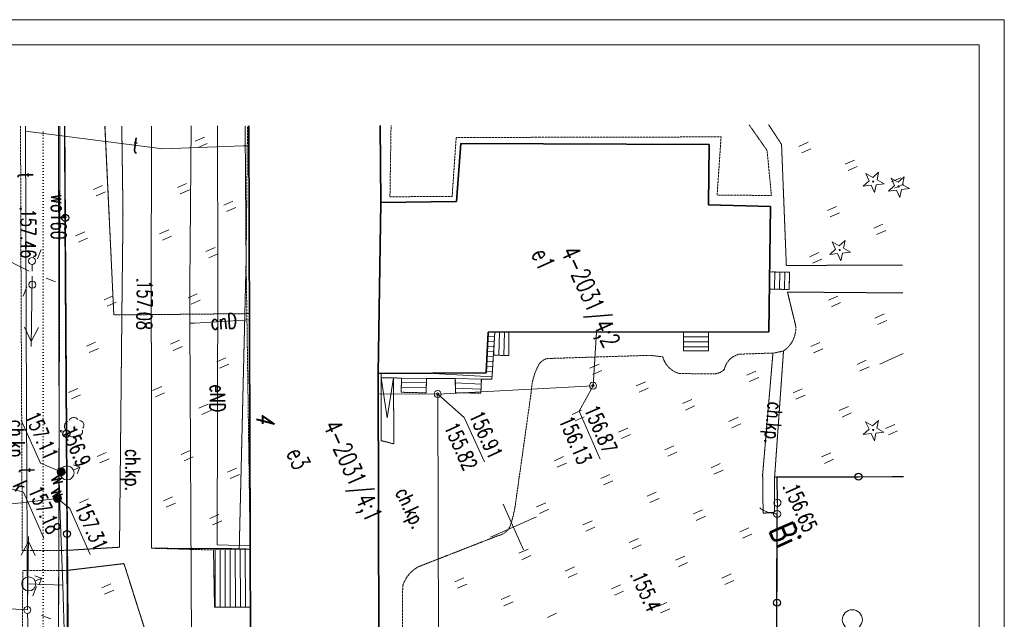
# Model space of a CAD drawing. Header units: metres. Extents: x 8472212 to 8494180, y 5728195 to 5779639.
# Tile 106 of 106: x 8480633 to 8490458, y 5771018 to 5777003. Entities that reach past the tile are written whole.
import ezdxf
from ezdxf.enums import TextEntityAlignment as Align

# ---------------------------------------------------------------- set-up
doc = ezdxf.new("R2010")
doc.units = ezdxf.units.M
doc.header["$MEASUREMENT"] = 0
for name, pattern in [('1', [0]), ('2_1', [0]), ('2_14', [0]), ('2_BUBS05', [2.1, 1.4, -0.7]), ('2_KTCR02', [3, 2, -1]), ('2_PTTU', [2.1, 1.4, -0.7]), ('3_1', [0]), ('3_EGBB01', [0]), ('3_EGBP15', [0]), ('3_EGBP15G', [0]), ('3_EGBS10', [0]), ('3_EGBS10G', [0]), ('4_1', [0]), ('4_SUPC_01', [0]), ('4_SUPC_P_01', [3, 2, -1]), ('4_SUPE_01', [0]), ('4_SUPK_01', [0]), ('4_SUPT_01', [0]), ('4_SUPW_01', [0]), ('4_SUSM03_02', [0]), ('ACAD_ISO07W100', [3, 0, -3]), ('GDE', [0]), ('GUZ', [1.4, 0.7, -0.7])]:
    doc.linetypes.add(name, pattern=pattern)
doc.layers.get('0').update_dxf_attribs({"color": 250, "linetype": 'CONTINUOUS'})
for name, color, linetype, lineweight in [('!opisy', 255, 'CONTINUOUS', 9), ('0A_MJ_tabelka', 252, 'CONTINUOUS', 5), ('0A_NIEwidoczne', 222, 'CONTINUOUS', 0), ('BUBS_L_4', 7, '2_BUBS05', 18), ('Dzialki', 7, 'GDE', 18), ('EADTD_T_0', 7, 'CONTINUOUS', 18), ('EGBB_E_T_1', 7, 'CONTINUOUS', 18), ('EGBB_L_1', 7, '3_EGBB01', 35), ('EGBB_T_0', 7, 'CONTINUOUS', 18), ('EGBE_L_3', 7, '3_EGBS10', 18), ('EGBE_L_7', 7, '3_EGBP15', 18), ('KRZYZE2000_L_0', 7, '1', 18), ('KRZYZE_L_0', 7, '1', 18), ('KTCR_E_T_1', 7, 'CONTINUOUS', 15), ('KTCR_L_1', 7, '2_KTCR02', 18), ('KTOK_L_3', 7, '2_1', 18), ('KTOK_L_4', 7, 'CONTINUOUS', 25), ('Numery_uzytkow', 7, 'CONTINUOUS', 25), ('PTTU_L_2', 7, '2_PTTU', 18), ('RTPW_T_0', 7, 'CONTINUOUS', 15), ('RTPW_T_1', 7, 'CONTINUOUS', 15), ('SUPC_E_T_1', 7, 'CONTINUOUS', 15), ('SUPC_L_1', 200, '4_SUPC_01', 18), ('SUPE_E_T_3', 1, 'CONTINUOUS', 15), ('SUPE_L_3', 1, '4_SUPE_01', 18), ('SUPK_L_0', 34, '4_SUPK_01', 18), ('SUPK_L_4', 34, '4_SUPK_01', 18), ('SUPP_L_1', 7, '4_SUPC_P_01', 18), ('SUPT_E_T_0', 30, 'CONTINUOUS', 15), ('SUPT_L_0', 30, '4_SUPT_01', 18), ('SUPW_E_T_0', 5, 'CONTINUOUS', 15), ('SUPW_L_0', 5, '4_SUPW_01', 18), ('SUSM_L_4', 7, 'CONTINUOUS', 18), ('SUTK_T_0', 7, 'CONTINUOUS', 18), ('SUTW_T_0', 5, 'CONTINUOUS', 18), ('SUUK_E_T_9', 34, 'CONTINUOUS', 15), ('SUUW_E_T_5', 7, 'CONTINUOUS', 15), ('Uzytki', 7, 'GUZ', 18)]:
    doc.layers.add(name, color=color, linetype=linetype, lineweight=lineweight)
doc.layers.add('000 PZT TRASA PRZYŁACZA ENERGETYCZBEGO', color=1, linetype='ACAD_ISO07W100', lineweight=20, true_color=0xff000d)
doc.styles.get("Standard").update_dxf_attribs({"font": 'Simplex.SHX', "width": 0.75})

# ---------------------------------------------------------------- blocks, each defined once
blk = doc.blocks.new('asdawqddasdasd')
at = {"color": 252, "linetype": 'Continuous', "true_color": 0x939592}
for p, q in [((8434861.3, 5736836.1), (8434835.6, 5736911.9)), ((8434835.6, 5736911.9), (8434900.9, 5736865.7)), ((8434900.9, 5736865.7), (8434965.1, 5736913.5)), ((8434965.1, 5736913.5), (8434941.3, 5736837.1)), ((8434797.1, 5736788.3), (8434861.3, 5736836.1)), ((8434877.1, 5736789.3), (8434797.1, 5736788.3)), ((8434902.8, 5736713.5), (8434877.1, 5736789.3)), ((8434926.6, 5736789.9), (8434902.8, 5736713.5)), ((8435006.6, 5736790.9), (8434926.6, 5736789.9)), ((8434941.3, 5736837.1), (8435006.6, 5736790.9)), ((8434714.4, 5736623.7), (8434688.7, 5736699.4)), ((8434688.7, 5736699.4), (8434754, 5736653.2)), ((8434754, 5736653.2), (8434818.2, 5736701.1)), ((8434818.2, 5736701.1), (8434794.4, 5736624.7)), ((8434650.3, 5736575.8), (8434714.4, 5736623.7)), ((8434730.3, 5736576.8), (8434650.3, 5736575.8)), ((8434755.9, 5736501), (8434730.3, 5736576.8)), ((8434779.7, 5736577.4), (8434755.9, 5736501)), ((8434859.7, 5736578.4), (8434779.7, 5736577.4)), ((8434794.4, 5736624.7), (8434859.7, 5736578.4)), ((8435201.5, 5736041), (8435175.9, 5736116.8)), ((8435175.9, 5736116.8), (8435241.2, 5736070.6)), ((8435241.2, 5736070.6), (8435305.3, 5736118.4)), ((8435305.3, 5736118.4), (8435281.5, 5736042)), ((8435137.4, 5735993.2), (8435201.5, 5736041)), ((8435217.4, 5735994.2), (8435137.4, 5735993.2)), ((8435243.1, 5735918.4), (8435217.4, 5735994.2)), ((8435266.9, 5735994.8), (8435243.1, 5735918.4)), ((8435346.9, 5735995.8), (8435266.9, 5735994.8)), ((8435281.5, 5736042), (8435346.9, 5735995.8)), ((8436978.4, 5735615.1), (8436952.8, 5735690.9)), ((8436952.8, 5735690.9), (8437018.1, 5735644.7)), ((8437018.1, 5735644.7), (8437082.2, 5735692.5)), ((8437082.2, 5735692.5), (8437058.4, 5735616.1)), ((8436914.3, 5735567.3), (8436978.4, 5735615.1)), ((8437058.4, 5735616.1), (8437123.8, 5735569.9)), ((8436994.3, 5735568.3), (8436914.3, 5735567.3)), ((8437020, 5735492.5), (8436994.3, 5735568.3)), ((8437043.7, 5735568.9), (8437020, 5735492.5)), ((8437123.8, 5735569.9), (8437043.7, 5735568.9)), ((8432066.5, 5728680.8), (8431995.8, 5728751.5)), ((8432278.7, 5728680.8), (8432349.4, 5728751.5)), ((8432278.7, 5728468.6), (8432349.4, 5728397.9)), ((8434138.1, 5728219.7), (8434088.6, 5728170.2)), ((8434138.1, 5728219.7), (8434187.6, 5728170.2)), ((8434138.1, 5728149.7), (8434138.1, 5728219.7)), ((8434994.9, 5727420.2), (8434945.4, 5727370.7)), ((8434994.9, 5727420.2), (8435044.4, 5727370.7)), ((8434994.9, 5727350.2), (8434994.9, 5727420.2)), ((8435121.1, 5727268.2), (8435050.4, 5727338.9)), ((8435333.3, 5727268.2), (8435404, 5727338.9))]:
    blk.add_line(p, q, dxfattribs=at)
for centre, radius in [((8434901.4, 5736823.6), 6), ((8434754.6, 5736611.2), 6), ((8435241.7, 5736028.5), 6), ((8437018.6, 5735602.6), 6), ((8438664.1, 5734642.5), 100), ((8437187.1, 5734553.7), 9), ((8435478, 5733228.7), 35), ((8435478, 5733228.7), 12.5), ((8437371.1, 5732804.7), 9), ((8434924.1, 5731778.6), 35), ((8434924.1, 5731778.6), 12.5), ((8432667.1, 5729502.7), 9), ((8431542.1, 5728729.7), 9), ((8433753.1, 5728330.7), 6), ((8433733.9, 5728196.8), 9), ((8434138.1, 5728079.7), 70), ((8434104.1, 5728029.7), 40), ((8434104.1, 5728029.7), 35), ((8434104.1, 5728029.7), 30), ((8434104.1, 5728029.7), 25), ((8434104.1, 5728029.7), 20), ((8434104.1, 5728029.7), 15), ((8434104.1, 5728029.7), 12.5), ((8434104.1, 5728029.7), 10), ((8434104.1, 5728029.7), 5), ((8434104.1, 5728029.7), 1.43), ((8434332.1, 5727889.7), 40), ((8434332.1, 5727889.7), 35), ((8434332.1, 5727889.7), 30), ((8434332.1, 5727889.7), 25), ((8434332.1, 5727889.7), 20), ((8434332.1, 5727889.7), 15), ((8434332.1, 5727889.7), 12.5), ((8434332.1, 5727889.7), 10), ((8434332.1, 5727889.7), 5), ((8434332.1, 5727889.7), 1.43), ((8434994.9, 5727280.2), 70), ((8435227.2, 5727162.1), 35)]:
    blk.add_circle(centre, radius, dxfattribs=at)
for centre, start, end in [((8433753.1, 5728380.7), 30.14012, 149.85988), ((8433705.6, 5728346.2), 102.14447, 221.86002), ((8433800.7, 5728346.2), 318.13998, 77.85553), ((8433723.7, 5728290.3), 174.14818, 293.85423), ((8433782.5, 5728290.3), 246.14577, 5.85182)]:
    blk.add_arc(centre, 50, start, end, dxfattribs=at)
at = {"layer": 'BUBS_L_4', "color": 252, "linetype": '2_BUBS05', "true_color": 0x939592, "transparency": 33554559}
for p, q in [((8437057.1, 5734536.7), (8437567.4, 5735690)), ((8437294.1, 5734434.7), (8437057.1, 5734536.7)), ((8437395.1, 5734386.7), (8437294.1, 5734434.7)), ((8439820.1, 5733300.7), (8437395.1, 5734386.7))]:
    blk.add_line(p, q, dxfattribs=at)
at = {"layer": 'Dzialki', "color": 252, "true_color": 0x939592, "transparency": 33554559}
blk.add_line((8430948.3, 5729423.2), (8442294.1, 5724334.5), dxfattribs=at)
at = {"layer": 'EGBB_L_1', "color": 252, "linetype": '3_EGBB01', "true_color": 0x939592, "transparency": 33554559}
for p, q in [((8434565.4, 5735574.3), (8434298, 5735014.3)), ((8435700.6, 5735050.8), (8434565.4, 5735574.3)), ((8433749.8, 5735268.5), (8432731.5, 5733006.8)), ((8434298, 5735014.3), (8433749.8, 5735268.5)), ((8434562.8, 5732489.2), (8435700.6, 5735050.8)), ((8432731.5, 5733006.8), (8433242.8, 5732731.3)), ((8433242.8, 5732731.3), (8432945, 5732039.1)), ((8434926.3, 5732308.8), (8434562.8, 5732489.2)), ((8432945, 5732039.1), (8432241.1, 5732343.3)), ((8434494.7, 5731321), (8434926.3, 5732308.8)), ((8434494.7, 5731321), (8432945, 5732039.1)), ((8437440.2, 5730016.9), (8434494.7, 5731321)), ((8431711.4, 5731146.8), (8437242.3, 5728704.8))]:
    blk.add_line(p, q, dxfattribs=at)
at = {"layer": 'EGBE_L_3', "color": 252, "linetype": '3_EGBS10G', "true_color": 0x939592, "transparency": 33554559}
for p, q in [((8435158, 5735303.3), (8435241.7, 5735480.8)), ((8435455.9, 5734499.9), (8435629.4, 5734423.3)), ((8434589.4, 5732551.4), (8435008.4, 5732333.8)), ((8434795.4, 5732444.4), (8434861.6, 5732585.4)), ((8434964.4, 5732238), (8435090.5, 5732175.5)), ((8434759.3, 5731453.6), (8434631.6, 5731513.3)), ((8435963, 5728879.5), (8436107.1, 5729206))]:
    blk.add_line(p, q, dxfattribs=at)
at = {"layer": 'EGBE_L_3', "color": 252, "linetype": '3_EGBS10', "true_color": 0x939592, "transparency": 33554559}
for p, q in [((8435241.7, 5735480.8), (8435397.1, 5735407.5)), ((8435397.1, 5735407.5), (8435313.4, 5735230)), ((8435313.4, 5735230), (8435158, 5735303.3)), ((8435354.8, 5734271.1), (8435455.9, 5734499.9)), ((8435629.4, 5734423.3), (8435528.3, 5734194.4)), ((8435528.3, 5734194.4), (8435354.8, 5734271.1)), ((8434647.7, 5732680.4), (8434589.4, 5732551.4)), ((8434861.6, 5732585.4), (8434647.7, 5732680.4)), ((8434562.8, 5732489.2), (8434589.4, 5732551.4)), ((8434589.4, 5732551.4), (8434795.4, 5732444.4)), ((8434926.3, 5732308.8), (8434562.8, 5732489.2)), ((8435008.4, 5732333.8), (8434964.4, 5732238)), ((8434505.8, 5731346.5), (8434926.3, 5732308.8)), ((8434964.4, 5732238), (8434852, 5732003.4)), ((8434852, 5732003.4), (8434964.4, 5732238)), ((8435090.5, 5732175.5), (8434984, 5731945.8)), ((8434852, 5732003.4), (8434737.8, 5731740)), ((8434984, 5731945.8), (8434852, 5732003.4)), ((8434737.8, 5731740), (8434631.6, 5731513.3)), ((8434631.6, 5731513.3), (8434737.8, 5731740)), ((8434737.8, 5731740), (8434865.8, 5731677.4)), ((8434865.8, 5731677.4), (8434759.3, 5731453.6)), ((8434631.6, 5731513.3), (8434596.7, 5731441.3)), ((8434596.7, 5731441.3), (8434546.3, 5731328.4)), ((8434546.3, 5731328.4), (8434505.8, 5731346.5)), ((8435577.1, 5729440), (8435435.8, 5729102.2)), ((8436107.1, 5729206), (8435577.1, 5729440)), ((8435435.8, 5729102.2), (8435963, 5728879.5))]:
    blk.add_line(p, q, dxfattribs=at)
at = {"layer": 'EGBE_L_3', "color": 252, "linetype": '3_1', "true_color": 0x939592, "transparency": 33554559}
for p, q in [((8435200.6, 5735393.7), (8435356, 5735320.4)), ((8435222, 5735439), (8435377.4, 5735365.6)), ((8435158, 5735303.3), (8435313.4, 5735230)), ((8435179.3, 5735348.5), (8435334.7, 5735275.2)), ((8435455.9, 5734499.9), (8435354.8, 5734271.1)), ((8435501.6, 5734479.7), (8435400.5, 5734250.9)), ((8435547.4, 5734459.5), (8435446.3, 5734230.7)), ((8435593.1, 5734439.3), (8435492, 5734210.5)), ((8434840.4, 5732540.1), (8434629.2, 5732639.4)), ((8434589.4, 5732551.4), (8434589.4, 5732551.4)), ((8434819.1, 5732494.9), (8434608.5, 5732593.8)), ((8434861.6, 5732585.4), (8434861.6, 5732585.4)), ((8434633.7, 5732528.3), (8434603, 5732469.2)), ((8434678.1, 5732505.3), (8434647.8, 5732447)), ((8434797.8, 5732449.6), (8434666.2, 5732511.5)), ((8434722.5, 5732482.3), (8434692.6, 5732424.7)), ((8434766.9, 5732459.2), (8434737.4, 5732402.5)), ((8434811.2, 5732436.2), (8434782.2, 5732380.3)), ((8434988.8, 5732344.1), (8434691.4, 5731771.3)), ((8434855.6, 5732413.2), (8434827, 5732358.1)), ((8434900, 5732390.1), (8434871.8, 5732335.8)), ((8434944.4, 5732367.1), (8434916.6, 5732313.6)), ((8434964.4, 5732238), (8434964.4, 5732238)), ((8435009.2, 5732215.8), (8434894.6, 5731984.8)), ((8435054, 5732193.6), (8434940.5, 5731964.8)), ((8434668.7, 5731495.9), (8434774.4, 5731722.1)), ((8434714, 5731474.8), (8434819.3, 5731700.1)), ((8434759.3, 5731453.6), (8434864.3, 5731678.2)), ((8436086.9, 5729160.2), (8435557.8, 5729393.9)), ((8436046.6, 5729068.7), (8435519.2, 5729301.6)), ((8436066.8, 5729114.5), (8435538.5, 5729347.7)), ((8436006.2, 5728977.3), (8435480.6, 5729209.3)), ((8436026.4, 5729023), (8435499.9, 5729255.4)), ((8436107.1, 5729206), (8436107.1, 5729206)), ((8435965.8, 5728885.8), (8435442, 5729117)), ((8435986, 5728931.5), (8435461.3, 5729163.2))]:
    blk.add_line(p, q, dxfattribs=at)
at = {"layer": 'EGBE_L_7', "color": 252, "linetype": '3_EGBP15', "true_color": 0x939592, "transparency": 33554559}
for p, q in [((8434546.3, 5731328.4), (8434596.7, 5731441.3)), ((8434596.7, 5731441.3), (8435201.2, 5731177.2)), ((8435201.2, 5731177.2), (8435118.1, 5731073.3))]:
    blk.add_line(p, q, dxfattribs=at)
at = {"layer": 'EGBE_L_7', "color": 252, "linetype": '3_1', "true_color": 0x939592, "transparency": 33554559}
for p, q in [((8434936.8, 5731221.9), (8434596.7, 5731441.3)), ((8434546.3, 5731328.4), (8434936.8, 5731221.9))]:
    blk.add_line(p, q, dxfattribs=at)
at = {"layer": 'EGBE_L_7', "color": 252, "linetype": '3_EGBP15G', "true_color": 0x939592, "transparency": 33554559}
blk.add_line((8435118.1, 5731073.3), (8434546.3, 5731328.4), dxfattribs=at)
at = {"layer": 'KRZYZE2000_L_0', "color": 252, "linetype": '1', "true_color": 0x939592, "transparency": 33554559}
blk.add_line((8436444.1, 5735929.7), (8436444.1, 5736185.9), dxfattribs=at)
at = {"layer": 'KRZYZE_L_0', "color": 252, "linetype": '1', "true_color": 0x939592, "transparency": 33554559}
for p, q in [((8436444.1, 5731679.7), (8436444.1, 5732179.7)), ((8436194.1, 5731929.7), (8436694.1, 5731929.7))]:
    blk.add_line(p, q, dxfattribs=at)
at = {"layer": 'KTCR_L_1', "color": 252, "linetype": '2_KTCR02', "true_color": 0x939592, "transparency": 33554559}
for p, q in [((8435166.2, 5735479.4), (8435636, 5736542.7)), ((8435890.2, 5736430.5), (8435413.2, 5735381.5)), ((8433811, 5735889.3), (8434043.1, 5735927)), ((8434043.1, 5735927), (8435166.2, 5735479.4)), ((8434038.5, 5735770.6), (8433731.8, 5735710.4)), ((8434468, 5735627.5), (8434038.5, 5735770.6)), ((8434243.1, 5735134.3), (8434468, 5735627.5)), ((8434298, 5735014.3), (8434565.4, 5735574.3)), ((8434565.4, 5735574.3), (8435158, 5735303.3)), ((8435158, 5735303.3), (8435241.7, 5735480.8)), ((8435241.7, 5735480.8), (8435397.1, 5735407.5)), ((8433729.2, 5735406.2), (8432997.2, 5733752)), ((8433729.2, 5735406.2), (8434243.1, 5735134.3)), ((8435397.1, 5735407.5), (8435313.4, 5735230)), ((8435413.2, 5735381.5), (8435753.1, 5735319.7)), ((8432731.5, 5733006.8), (8433749.8, 5735268.5)), ((8433749.8, 5735268.5), (8434298, 5735014.3)), ((8435313.4, 5735230), (8435700.6, 5735050.8)), ((8437051.1, 5734511.7), (8435934.1, 5735106.7)), ((8435700.6, 5735050.8), (8435455.9, 5734499.9)), ((8435910.1, 5735001.7), (8435786.1, 5734694.7)), ((8435910.1, 5735001.7), (8436978.1, 5734413.7)), ((8435455.9, 5734499.9), (8435629.4, 5734423.3)), ((8437368.1, 5734368.7), (8437051.1, 5734511.7)), ((8435629.4, 5734423.3), (8435528.3, 5734194.4)), ((8436978.1, 5734413.7), (8437331.1, 5734261.7)), ((8435861.1, 5734380.7), (8435720.1, 5734069.7)), ((8437331.1, 5734261.7), (8437368.1, 5734368.7)), ((8435354.8, 5734271.1), (8434647.7, 5732680.4)), ((8435528.3, 5734194.4), (8435354.8, 5734271.1)), ((8435497.1, 5733982.7), (8435429.1, 5733863.7)), ((8435429.1, 5733863.7), (8435060.1, 5732959.7)), ((8432659.2, 5732989.3), (8432997.2, 5733752)), ((8433179.7, 5732713.1), (8432659.2, 5732989.3)), ((8433242.8, 5732731.3), (8432731.5, 5733006.8)), ((8432945, 5732039.1), (8433242.8, 5732731.3)), ((8432931.5, 5732144.5), (8433179.7, 5732713.1)), ((8434647.7, 5732680.4), (8434861.6, 5732585.4)), ((8435285.1, 5732639.7), (8436195.1, 5732070.7)), ((8434861.6, 5732585.4), (8434795.4, 5732444.4)), ((8432285.8, 5732444.2), (8432931.5, 5732144.5)), ((8434795.4, 5732444.4), (8435008.4, 5732333.8)), ((8432241.1, 5732343.3), (8432945, 5732039.1)), ((8435008.4, 5732333.8), (8434964.4, 5732238)), ((8434964.4, 5732238), (8435090.5, 5732175.5)), ((8435090.5, 5732175.5), (8434984, 5731945.8)), ((8434852, 5732003.4), (8434737.8, 5731740)), ((8434984, 5731945.8), (8434852, 5732003.4)), ((8436460.1, 5731754.7), (8436420.2, 5730902.2)), ((8434737.8, 5731740), (8434865.8, 5731677.4)), ((8434865.8, 5731677.4), (8434759.3, 5731453.6)), ((8434631.6, 5731513.3), (8434596.7, 5731441.3)), ((8434759.3, 5731453.6), (8434631.6, 5731513.3)), ((8434596.7, 5731441.3), (8435201.2, 5731177.2)), ((8434505.8, 5731346.5), (8434494.7, 5731321)), ((8434494.7, 5731321), (8436434.3, 5730462.3)), ((8435118.1, 5731073.3), (8434505.8, 5731346.5)), ((8435201.2, 5731177.2), (8435118.1, 5731073.3)), ((8432932.2, 5730573), (8431696.3, 5731112.6)), ((8431705.9, 5731134.4), (8432932.2, 5730573)), ((8436531.1, 5730680.8), (8437470.7, 5730260.3)), ((8432932.2, 5730573), (8435528.5, 5729342.1)), ((8432932.2, 5730573), (8435577.1, 5729440)), ((8437440.2, 5730016.9), (8436434.3, 5730462.3)), ((8431318, 5730258.2), (8432609, 5729680.6)), ((8432008.5, 5729639.6), (8431198, 5729987.2)), ((8432008.5, 5729639.6), (8432730, 5729308.3)), ((8435168.6, 5728545), (8432609, 5729680.6)), ((8435577.1, 5729440), (8435528.5, 5729342.1)), ((8432730, 5729308.3), (8435029, 5728256.5)), ((8436107.1, 5729206), (8435963, 5728879.5)), ((8437242.3, 5728704.8), (8436107.1, 5729206)), ((8435435.8, 5729102.2), (8435168.6, 5728545)), ((8435963, 5728879.5), (8435435.8, 5729102.2)), ((8430789.3, 5729064.1), (8431541.6, 5728730.2)), ((8431541.6, 5728730.2), (8434665.1, 5727356.7)), ((8435029, 5728256.5), (8434846.4, 5727770.7)), ((8435196.3, 5728230.8), (8435030.2, 5727691.8)), ((8437283.7, 5727995.6), (8435196.3, 5728230.8)), ((8434846.4, 5727770.7), (8434746.1, 5727541.7)), ((8435030.2, 5727691.8), (8434846.4, 5727770.7)), ((8434930.1, 5727462.7), (8435030.2, 5727691.8)), ((8434746.1, 5727541.7), (8434665.1, 5727356.7)), ((8434930.1, 5727462.7), (8434850.1, 5727279.7)), ((8436130, 5726700.9), (8434850.1, 5727279.7))]:
    blk.add_line(p, q, dxfattribs=at)
at = {"layer": 'KTCR_L_1', "color": 252, "linetype": '2_14', "true_color": 0x939592, "transparency": 33554559}
blk.add_line((8435934.1, 5735106.7), (8435910.1, 5735001.7), dxfattribs=at)
at = {"layer": 'KTCR_L_1', "color": 252, "linetype": '2_KTCR02', "true_color": 0x939592, "transparency": 33554559}
for centre, radius, start, end in [((8435664.5, 5735061), 273.5, 9.62579, 71.08766), ((8435970.7, 5734649.1), 190.1, 166.11366, 234.81088), ((8435728.9, 5734437.2), 143.8, 336.86153, 23.13847), ((8435537.7, 5734208), 228.9, 259.79453, 322.83041), ((8435174.7, 5732894.5), 131.8, 150.3535, 212.99129), ((8435561.9, 5733199), 624, 217.08148, 243.66532), ((8435491.2, 5730873), 1389.2, 48.20412, 59.5572), ((8436297.4, 5731792.3), 167, 346.99262, 44.20905), ((8436747.7, 5730927.7), 328.5, 184.46072, 228.73712)]:
    blk.add_arc(centre, radius, start, end, dxfattribs=at)
at = {"layer": 'KTCR_L_1', "color": 252, "linetype": '2_14', "true_color": 0x939592, "transparency": 33554559}
blk.add_arc((8435499.9, 5735150.7), 436.5, 340.03723, 354.21277, dxfattribs=at)
at = {"layer": 'KTOK_L_3', "color": 252, "true_color": 0x939592, "transparency": 33554559}
for p, q in [((8437343.4, 5734411.3), (8437294.1, 5734434.7)), ((8437395.1, 5734386.7), (8437343.4, 5734411.3)), ((8437333.2, 5734301), (8437327.3, 5734294.9)), ((8437339.6, 5734307.9), (8437333.2, 5734301)), ((8437345.4, 5734315.1), (8437339.6, 5734307.9)), ((8437351.2, 5734322.3), (8437345.4, 5734315.1)), ((8437357.1, 5734329.5), (8437351.2, 5734322.3)), ((8437363.3, 5734337.6), (8437357.1, 5734329.5)), ((8437368.7, 5734345), (8437363.3, 5734337.6)), ((8437373.9, 5734353.6), (8437368.7, 5734345)), ((8437379.7, 5734361.9), (8437373.9, 5734353.6)), ((8437384.6, 5734369.6), (8437379.7, 5734361.9)), ((8437389.8, 5734378.2), (8437384.6, 5734369.6)), ((8437395.1, 5734386.7), (8437389.8, 5734378.2)), ((8437281.8, 5734260.1), (8437268.7, 5734254.2)), ((8437288.3, 5734263.7), (8437281.8, 5734260.1)), ((8437294.8, 5734268.3), (8437288.3, 5734263.7)), ((8437301.2, 5734273), (8437294.8, 5734268.3)), ((8437307.7, 5734277.7), (8437301.2, 5734273)), ((8437314.5, 5734283.3), (8437307.7, 5734277.7)), ((8437320.9, 5734289.1), (8437314.5, 5734283.3)), ((8437327.3, 5734294.9), (8437320.9, 5734289.1))]:
    blk.add_line(p, q, dxfattribs=at)
for centre in [(8437294.1, 5734434.7), (8437395.1, 5734386.7)]:
    blk.add_circle(centre, 35, dxfattribs=at)
at = {"layer": 'KTOK_L_4', "color": 252, "true_color": 0x939592, "transparency": 33554559}
for p, q in [((8437385.6, 5735279.2), (8437567.4, 5735690)), ((8437057.1, 5734536.7), (8437385.6, 5735279.2)), ((8437294.1, 5734434.7), (8437057.1, 5734536.7)), ((8438203.4, 5734024.7), (8437395.1, 5734386.7)), ((8439011.8, 5733662.7), (8438203.4, 5734024.7)), ((8431805.3, 5729098.9), (8430967.5, 5729466.5)), ((8432863.7, 5728634.5), (8431805.3, 5729098.9)), ((8433779.3, 5728233.4), (8432863.7, 5728634.5)), ((8434694.8, 5727832.2), (8433779.3, 5728233.4)), ((8435610.4, 5727431), (8434694.8, 5727832.2))]:
    blk.add_line(p, q, dxfattribs=at)
for centre in [(8437385.6, 5735279.2), (8438203.4, 5734024.7), (8431805.3, 5729098.9), (8433779.3, 5728233.4), (8434694.8, 5727832.2)]:
    blk.add_circle(centre, 35, dxfattribs=at)
at = {"layer": 'PTTU_L_2', "color": 252, "linetype": 'Continuous', "true_color": 0x939592}
for p, q in [((8434831.4, 5736777.3), (8434831.4, 5736877.3)), ((8434901.4, 5736777.3), (8434901.4, 5736877.3)), ((8434481.4, 5736427.3), (8434481.4, 5736527.3)), ((8434551.4, 5736427.3), (8434551.4, 5736527.3)), ((8435181.4, 5736427.3), (8435181.4, 5736527.3)), ((8435251.4, 5736427.3), (8435251.4, 5736527.3)), ((8434131.4, 5736077.3), (8434131.4, 5736177.3)), ((8434201.4, 5736077.3), (8434201.4, 5736177.3)), ((8434831.4, 5736077.3), (8434831.4, 5736177.3)), ((8434901.4, 5736077.3), (8434901.4, 5736177.3)), ((8436005.1, 5736072.7), (8436005.1, 5736172.7)), ((8436075.1, 5736072.7), (8436075.1, 5736172.7)), ((8435181.4, 5735727.3), (8435181.4, 5735827.3)), ((8435251.4, 5735727.3), (8435251.4, 5735827.3)), ((8435655.1, 5735722.7), (8435655.1, 5735822.7)), ((8435725.1, 5735722.7), (8435725.1, 5735822.7)), ((8436355.1, 5735722.7), (8436355.1, 5735822.7)), ((8436425.1, 5735722.7), (8436425.1, 5735822.7)), ((8437055.1, 5735722.7), (8437055.1, 5735822.7)), ((8437125.1, 5735722.7), (8437125.1, 5735822.7)), ((8436005.1, 5735372.7), (8436005.1, 5735472.7)), ((8436075.1, 5735372.7), (8436075.1, 5735472.7)), ((8436705.1, 5735372.7), (8436705.1, 5735472.7)), ((8436775.1, 5735372.7), (8436775.1, 5735472.7)), ((8436355.1, 5735022.7), (8436355.1, 5735122.7)), ((8436425.1, 5735022.7), (8436425.1, 5735122.7)), ((8437055.1, 5735022.7), (8437055.1, 5735122.7)), ((8437125.1, 5735022.7), (8437125.1, 5735122.7)), ((8436005.1, 5734672.7), (8436005.1, 5734772.7)), ((8436075.1, 5734672.7), (8436075.1, 5734772.7)), ((8436355.1, 5734322.7), (8436355.1, 5734422.7)), ((8436425.1, 5734322.7), (8436425.1, 5734422.7)), ((8436005.1, 5733972.7), (8436005.1, 5734072.7)), ((8436075.1, 5733972.7), (8436075.1, 5734072.7)), ((8436705.1, 5733972.7), (8436705.1, 5734072.7)), ((8436775.1, 5733972.7), (8436775.1, 5734072.7)), ((8437405.1, 5733972.7), (8437405.1, 5734072.7)), ((8437475.1, 5733972.7), (8437475.1, 5734072.7)), ((8435655.1, 5733622.7), (8435655.1, 5733722.7)), ((8435725.1, 5733622.7), (8435725.1, 5733722.7)), ((8436355.1, 5733622.7), (8436355.1, 5733722.7)), ((8436425.1, 5733622.7), (8436425.1, 5733722.7)), ((8437055.1, 5733622.7), (8437055.1, 5733722.7)), ((8437125.1, 5733622.7), (8437125.1, 5733722.7)), ((8437755.1, 5733622.7), (8437755.1, 5733722.7)), ((8437825.1, 5733622.7), (8437825.1, 5733722.7)), ((8435305.1, 5733272.7), (8435305.1, 5733372.7)), ((8435375.1, 5733272.7), (8435375.1, 5733372.7)), ((8436005.1, 5733272.7), (8436005.1, 5733372.7)), ((8436075.1, 5733272.7), (8436075.1, 5733372.7)), ((8436705.1, 5733272.7), (8436705.1, 5733372.7)), ((8436775.1, 5733272.7), (8436775.1, 5733372.7)), ((8437405.1, 5733272.7), (8437405.1, 5733372.7)), ((8437475.1, 5733272.7), (8437475.1, 5733372.7)), ((8435655.1, 5732922.7), (8435655.1, 5733022.7)), ((8435725.1, 5732922.7), (8435725.1, 5733022.7)), ((8436355.1, 5732922.7), (8436355.1, 5733022.7)), ((8436425.1, 5732922.7), (8436425.1, 5733022.7)), ((8437055.1, 5732922.7), (8437055.1, 5733022.7)), ((8437125.1, 5732922.7), (8437125.1, 5733022.7)), ((8437755.1, 5732922.7), (8437755.1, 5733022.7)), ((8437825.1, 5732922.7), (8437825.1, 5733022.7)), ((8436005.1, 5732572.7), (8436005.1, 5732672.7)), ((8436075.1, 5732572.7), (8436075.1, 5732672.7)), ((8436705.1, 5732572.7), (8436705.1, 5732672.7)), ((8436775.1, 5732572.7), (8436775.1, 5732672.7)), ((8437405.1, 5732572.7), (8437405.1, 5732672.7)), ((8437475.1, 5732572.7), (8437475.1, 5732672.7)), ((8436355.1, 5732222.7), (8436355.1, 5732322.7)), ((8436425.1, 5732222.7), (8436425.1, 5732322.7)), ((8437055.1, 5732222.7), (8437055.1, 5732322.7)), ((8437125.1, 5732222.7), (8437125.1, 5732322.7)), ((8436705.1, 5731872.7), (8436705.1, 5731972.7)), ((8436775.1, 5731872.7), (8436775.1, 5731972.7)), ((8437405.1, 5731872.7), (8437405.1, 5731972.7)), ((8437055.1, 5731522.7), (8437055.1, 5731622.7)), ((8437125.1, 5731522.7), (8437125.1, 5731622.7)), ((8436705.1, 5731172.7), (8436705.1, 5731272.7)), ((8436775.1, 5731172.7), (8436775.1, 5731272.7)), ((8431633.6, 5730595), (8431633.6, 5730695)), ((8431703.6, 5730595), (8431703.6, 5730695)), ((8432333.6, 5730595), (8432333.6, 5730695)), ((8432403.6, 5730595), (8432403.6, 5730695)), ((8431983.6, 5730245), (8431983.6, 5730345)), ((8432053.6, 5730245), (8432053.6, 5730345)), ((8432683.6, 5730245), (8432683.6, 5730345)), ((8432753.6, 5730245), (8432753.6, 5730345)), ((8432333.6, 5729895), (8432333.6, 5729995)), ((8432403.6, 5729895), (8432403.6, 5729995)), ((8433033.6, 5729895), (8433033.6, 5729995)), ((8433103.6, 5729895), (8433103.6, 5729995)), ((8433733.6, 5729895), (8433733.6, 5729995)), ((8433803.6, 5729895), (8433803.6, 5729995)), ((8433383.6, 5729545), (8433383.6, 5729645)), ((8433453.6, 5729545), (8433453.6, 5729645)), ((8434083.6, 5729545), (8434083.6, 5729645)), ((8434153.6, 5729545), (8434153.6, 5729645)), ((8434783.6, 5729545), (8434783.6, 5729645)), ((8434853.6, 5729545), (8434853.6, 5729645)), ((8431661.4, 5729470.7), (8431661.4, 5729570.7)), ((8431731.4, 5729470.7), (8431731.4, 5729570.7)), ((8433733.6, 5729195), (8433733.6, 5729295)), ((8433803.6, 5729195), (8433803.6, 5729295)), ((8434433.6, 5729195), (8434433.6, 5729295)), ((8434503.6, 5729195), (8434503.6, 5729295)), ((8435133.6, 5729195), (8435133.6, 5729295)), ((8435203.6, 5729195), (8435203.6, 5729295)), ((8432011.4, 5729120.7), (8432011.4, 5729220.7)), ((8432081.4, 5729120.7), (8432081.4, 5729220.7)), ((8432711.4, 5729120.7), (8432711.4, 5729220.7)), ((8432781.4, 5729120.7), (8432781.4, 5729220.7)), ((8434783.6, 5728845), (8434783.6, 5728945)), ((8434853.6, 5728845), (8434853.6, 5728945)), ((8433061.4, 5728770.7), (8433061.4, 5728870.7)), ((8433131.4, 5728770.7), (8433131.4, 5728870.7)), ((8433411.4, 5728420.7), (8433411.4, 5728520.7)), ((8433481.4, 5728420.7), (8433481.4, 5728520.7)), ((8434111.4, 5728420.7), (8434111.4, 5728520.7)), ((8434181.4, 5728420.7), (8434181.4, 5728520.7)), ((8434461.4, 5728070.7), (8434461.4, 5728170.7)), ((8434531.4, 5728070.7), (8434531.4, 5728170.7)), ((8435327.3, 5727929.5), (8435327.3, 5728029.5)), ((8435397.3, 5727929.5), (8435397.3, 5728029.5))]:
    blk.add_line(p, q, dxfattribs=at)
at = {"layer": 'PTTU_L_2', "color": 252, "linetype": '2_PTTU', "true_color": 0x939592, "transparency": 33554559}
for p, q in [((8435636, 5736542.7), (8435166.2, 5735479.4)), ((8435890.2, 5736430.5), (8435413.2, 5735381.5)), ((8434043.1, 5735927), (8433811, 5735889.3)), ((8435166.2, 5735479.4), (8434043.1, 5735927)), ((8437567.4, 5735690), (8437057.1, 5734536.7)), ((8435413.2, 5735381.5), (8435753.1, 5735319.7)), ((8437051.1, 5734511.7), (8435934.1, 5735106.7)), ((8435910.1, 5735001.7), (8436978.1, 5734413.7)), ((8437051.1, 5734511.7), (8437057.1, 5734536.7)), ((8437368.1, 5734368.7), (8437051.1, 5734511.7)), ((8437057.1, 5734536.7), (8437294.1, 5734434.7)), ((8436978.1, 5734413.7), (8437331.1, 5734261.7)), ((8437294.1, 5734434.7), (8437395.1, 5734386.7)), ((8437331.1, 5734261.7), (8437368.1, 5734368.7)), ((8437395.1, 5734386.7), (8439820.1, 5733300.7)), ((8431696.3, 5731112.6), (8432932.2, 5730573)), ((8432932.2, 5730573), (8435528.5, 5729342.1)), ((8432609, 5729680.6), (8431318, 5730258.2)), ((8432008.5, 5729639.6), (8431198, 5729987.2)), ((8432730, 5729308.3), (8432008.5, 5729639.6)), ((8435168.6, 5728545), (8432609, 5729680.6)), ((8430968, 5729467.8), (8434846.4, 5727770.7)), ((8435029, 5728256.5), (8432730, 5729308.3)), ((8435528.5, 5729342.1), (8435168.6, 5728545)), ((8434846.4, 5727770.7), (8435029, 5728256.5)), ((8435196.3, 5728230.8), (8435030.2, 5727691.8)), ((8437283.7, 5727995.6), (8435196.3, 5728230.8)), ((8435030.2, 5727691.8), (8439243.9, 5725838.8))]:
    blk.add_line(p, q, dxfattribs=at)
at = {"layer": 'PTTU_L_2', "color": 252, "linetype": '2_KTCR02', "true_color": 0x939592, "transparency": 33554559}
for p, q in [((8435910.1, 5735001.7), (8435786.1, 5734694.7)), ((8435861.1, 5734380.7), (8435720.1, 5734069.7)), ((8435497.1, 5733982.7), (8435429.1, 5733863.7)), ((8435429.1, 5733863.7), (8435060.1, 5732959.7)), ((8435285.1, 5732639.7), (8436195.1, 5732070.7)), ((8436460.1, 5731754.7), (8436420.2, 5730902.2)), ((8436531.1, 5730680.8), (8437470.7, 5730260.3))]:
    blk.add_line(p, q, dxfattribs=at)
for centre, radius, start, end in [((8435664.5, 5735061), 273.5, 9.62579, 71.08766), ((8435970.7, 5734649.1), 190.1, 166.11366, 234.81088), ((8435728.9, 5734437.2), 143.8, 336.86153, 23.13847), ((8435537.7, 5734208), 228.9, 259.79453, 322.83041), ((8435174.7, 5732894.5), 131.8, 150.3535, 212.99129), ((8435561.9, 5733199), 624, 217.08148, 243.66532), ((8435491.2, 5730873), 1389.2, 48.20412, 59.5572), ((8436297.4, 5731792.3), 167, 346.99262, 44.20905), ((8436747.7, 5730927.7), 328.5, 184.46072, 228.73712)]:
    blk.add_arc(centre, radius, start, end, dxfattribs=at)
at = {"layer": 'SUPC_L_1', "color": 252, "linetype": '4_SUPC_01', "true_color": 0x939592, "transparency": 33554559}
for p, q in [((8431477.8, 5730619.2), (8432918.5, 5729963.4)), ((8433484.3, 5730364), (8433290.3, 5729851.5)), ((8432918.5, 5729963.4), (8433271.4, 5729808.5)), ((8433290.3, 5729851.5), (8433271.4, 5729808.5)), ((8433271.4, 5729808.5), (8439241, 5727188.3))]:
    blk.add_line(p, q, dxfattribs=at)
at = {"layer": 'SUPC_L_1', "color": 252, "linetype": '4_1', "true_color": 0x939592, "transparency": 33554559}
for p, q in [((8432918.5, 5729963.4), (8431477.8, 5730619.2)), ((8433290.3, 5729851.5), (8433484.3, 5730364)), ((8433271.4, 5729808.5), (8432918.5, 5729963.4)), ((8433271.4, 5729808.5), (8433290.3, 5729851.5)), ((8439241, 5727188.3), (8433271.4, 5729808.5))]:
    blk.add_line(p, q, dxfattribs=at)
at = {"layer": 'SUPE_L_3', "color": 252, "linetype": '4_SUPE_01', "true_color": 0x939592, "transparency": 33554559}
for p, q in [((8431584.6, 5730860.5), (8432965.5, 5730249.3)), ((8435403, 5729156.5), (8432965.5, 5730249.3)), ((8435547, 5729453.3), (8435403, 5729156.5)), ((8432145.4, 5728552.7), (8431600.8, 5728112.9)), ((8432839.7, 5728266.2), (8432204.4, 5728560)), ((8432794.3, 5728287.2), (8432696.7, 5728409.5)), ((8432794.3, 5728287.2), (8432637.9, 5728282.4)), ((8435195.4, 5727176.8), (8434560.1, 5727470.6)), ((8434761.9, 5727454.4), (8434605.5, 5727449.6)), ((8434703.2, 5727327.3), (8434605.5, 5727449.6)), ((8435259.7, 5727149.2), (8435909.9, 5726889.9))]:
    blk.add_line(p, q, dxfattribs=at)
at = {"layer": 'SUPK_L_0', "color": 252, "linetype": '4_SUPK_01', "true_color": 0x939592, "transparency": 33554559}
for p, q in [((8435478, 5733228.7), (8435002.9, 5733480)), ((8434924.1, 5731778.6), (8435478, 5733228.7)), ((8440492.6, 5729322), (8434924.1, 5731778.6))]:
    blk.add_line(p, q, dxfattribs=at)
at = {"layer": 'SUPK_L_0', "color": 252, "linetype": '4_1', "true_color": 0x939592, "transparency": 33554559}
for p, q in [((8435002.9, 5733480), (8435478, 5733228.7)), ((8435478, 5733228.7), (8434924.1, 5731778.6)), ((8440492.6, 5729322), (8434924.1, 5731778.6))]:
    blk.add_line(p, q, dxfattribs=at)
at = {"layer": 'SUPK_L_4', "color": 252, "linetype": '4_SUPK_01', "true_color": 0x939592, "transparency": 33554559}
blk.add_line((8434924.1, 5731778.6), (8434680.7, 5731238.7), dxfattribs=at)
at = {"layer": 'SUPK_L_4', "color": 252, "linetype": '4_1', "true_color": 0x939592, "transparency": 33554559}
blk.add_line((8434924.1, 5731778.6), (8434680.7, 5731238.7), dxfattribs=at)
at = {"layer": 'SUPP_L_1', "color": 252, "linetype": '4_SUPC_P_01', "true_color": 0x939592, "transparency": 33554559}
for p, q in [((8432888.4, 5729147.5), (8433426.6, 5730389.5)), ((8431130.1, 5729833.9), (8432888.4, 5729147.5))]:
    blk.add_line(p, q, dxfattribs=at)
at = {"layer": 'SUPP_L_1', "color": 252, "linetype": '4_1', "true_color": 0x939592, "transparency": 33554559}
for p, q in [((8432888.4, 5729147.5), (8433426.6, 5730389.5)), ((8431130.1, 5729833.9), (8432888.4, 5729147.5))]:
    blk.add_line(p, q, dxfattribs=at)
at = {"layer": 'SUPT_L_0', "color": 252, "linetype": '4_SUPT_01', "true_color": 0x939592, "transparency": 33554559}
for p, q in [((8431871.7, 5731012.5), (8431893.4, 5731066.4)), ((8431572.8, 5730269.7), (8431871.7, 5731012.5)), ((8430855.7, 5729089.3), (8431572.8, 5730269.7)), ((8430855.7, 5729089.3), (8430809.4, 5729109.4)), ((8433398.9, 5727968), (8430855.7, 5729089.3)), ((8435227.2, 5727162.1), (8433398.9, 5727968)), ((8435227.2, 5727162.1), (8434606.2, 5725981.3))]:
    blk.add_line(p, q, dxfattribs=at)
at = {"layer": 'SUPW_L_0', "color": 252, "linetype": '4_SUPW_01', "true_color": 0x939592, "transparency": 33554559}
for p, q in [((8430942.2, 5729409.5), (8434102.1, 5728008.7)), ((8434102.1, 5728008.7), (8434104.1, 5728029.7)), ((8434104.1, 5728029.7), (8434138.1, 5728079.7)), ((8434102.1, 5728008.7), (8434335.1, 5727910.7)), ((8434332.1, 5727889.7), (8433702.6, 5725868.8)), ((8434335.1, 5727910.7), (8434332.1, 5727889.7)), ((8435145.5, 5727583.9), (8434335.1, 5727910.7)), ((8435145.5, 5727583.9), (8434994.9, 5727280.2)), ((8437392.1, 5726677.7), (8435145.5, 5727583.9))]:
    blk.add_line(p, q, dxfattribs=at)
at = {"layer": 'SUPW_L_0', "color": 252, "linetype": '4_1', "true_color": 0x939592, "transparency": 33554559}
for p, q in [((8434102.1, 5728008.7), (8430942.2, 5729409.5)), ((8434102.1, 5728008.7), (8434104.1, 5728029.7)), ((8434104.1, 5728029.7), (8434138.1, 5728079.7)), ((8434335.1, 5727910.7), (8434102.1, 5728008.7)), ((8434332.1, 5727889.7), (8433702.6, 5725868.8)), ((8434335.1, 5727910.7), (8434332.1, 5727889.7)), ((8435145.5, 5727583.9), (8434335.1, 5727910.7)), ((8435145.5, 5727583.9), (8434994.9, 5727280.2)), ((8437392.1, 5726677.7), (8435145.5, 5727583.9))]:
    blk.add_line(p, q, dxfattribs=at)
at = {"layer": 'SUSM_L_4', "color": 252, "linetype": '4_SUSM03_02', "true_color": 0x939592, "transparency": 33554559}
for p, q in [((8432095.1, 5728608.3), (8432157.1, 5728581.4)), ((8432219.1, 5728554.6), (8432281.1, 5728527.7))]:
    blk.add_line(p, q, dxfattribs=at)
for centre in [(8432064.1, 5728621.7), (8432281.1, 5728527.7)]:
    blk.add_circle(centre, 35, dxfattribs=at)
at = {"layer": 'SUTK_T_0', "color": 252, "linetype": 'Continuous', "true_color": 0x939592, "transparency": 33554559}
for p, q in [((8435478, 5733228.7), (8435656.1, 5733000)), ((8435656.1, 5733000), (8436177.2, 5732996.7)), ((8434924.1, 5731778.6), (8435244.9, 5731926.1)), ((8435244.9, 5731926.1), (8435733.5, 5731931.4)), ((8434034.5, 5727477.7), (8434137.9, 5727602.9)), ((8434137.9, 5727602.9), (8434637.3, 5727602.9))]:
    blk.add_line(p, q, dxfattribs=at)
at = {"layer": 'SUTW_T_0', "color": 252, "linetype": 'Continuous', "true_color": 0x939592, "transparency": 33554559}
for p, q in [((8434104.1, 5728029.7), (8433942.3, 5727875.7)), ((8434332.1, 5727889.7), (8434475.8, 5727961.1)), ((8434475.8, 5727961.1), (8434975.2, 5727961.1)), ((8433470, 5727875.7), (8433942.3, 5727875.7))]:
    blk.add_line(p, q, dxfattribs=at)
at = {"layer": 'Uzytki', "color": 252, "true_color": 0x939592, "transparency": 33554559}
blk.add_line((8430948.3, 5729423.2), (8442336.1, 5724315.6), dxfattribs=at)
at = {"layer": 'EADTD_T_0', "color": 252, "true_color": 0x939592, "transparency": 33554559, "oblique": 15, "width": 0.7}
blk.add_text('4', height=180, rotation=336.75487, dxfattribs=at).set_placement((8434357.2, 5730050.8))
at = {"layer": 'EGBB_E_T_1', "color": 252, "true_color": 0x939592, "transparency": 33554559, "width": 0.7}
for s, p in [('e1', (8434021.7, 5733380.4)), ('e3', (8434843.1, 5730339.1))]:
    blk.add_text(s, height=180, dxfattribs=at).set_placement(p, align=Align.TOP_LEFT)
at = {"layer": 'EGBB_T_0', "color": 252, "true_color": 0x939592, "transparency": 33554559, "width": 0.7}
for s, p in [('4-2031/4;2', (8434121.7, 5733480.4)), ('4-2031/4;1', (8434744, 5730604.8))]:
    blk.add_text(s, height=180, dxfattribs=at).set_placement(p)
at = {"layer": 'KTCR_E_T_1', "color": 252, "true_color": 0x939592, "transparency": 33554559, "width": 0.7}
for rotation, p in [(330.78871, (8436538.4, 5734704.2)), (1.46881, (8435853.2, 5731046.7)), (335.9892, (8434368.8, 5728669.7)), (336.141, (8433632.8, 5727733.1))]:
    blk.add_text('ch.kp.', height=150, rotation=rotation, dxfattribs=at).set_placement(p, align=Align.MIDDLE)
at = {"layer": 'Numery_uzytkow', "color": 252, "true_color": 0x939592, "transparency": 33554559, "width": 0.7}
blk.add_text('Bi', height=250, dxfattribs=at).set_placement((8437506.8, 5734497.1), align=Align.TOP_LEFT)
at = {"layer": 'RTPW_T_0', "color": 252, "true_color": 0x939592, "transparency": 33554559, "width": 0.7}
for s, p in [('155.4', (8437371.1, 5732804.7)), ('156.9', (8433733.9, 5728196.8))]:
    blk.add_text(s, height=150, dxfattribs=at).set_placement(p)
at = {"layer": 'RTPW_T_1', "color": 252, "true_color": 0x939592, "transparency": 33554559, "width": 0.7}
blk.add_text('156.65', height=150, dxfattribs=at).set_placement((8437187.1, 5734553.7))
for s, rotation, p in [('157.08', 335.35884, (8432667.1, 5729502.7)), ('157.46', 336.04387, (8431542.1, 5728729.7))]:
    blk.add_text(s, height=150, rotation=rotation, dxfattribs=at).set_placement(p)
at = {"layer": 'SUPC_E_T_1', "color": 252, "true_color": 0x939592, "transparency": 33554559, "width": 0.7}
blk.add_text('cnD', height=150, rotation=69.27106, dxfattribs=at).set_placement((8433393.3, 5730123.8), align=Align.MIDDLE)
at = {"layer": 'SUPE_E_T_3', "color": 252, "true_color": 0x939592, "transparency": 33554559, "width": 0.7}
blk.add_text('eND', height=150, rotation=335.85204, dxfattribs=at).set_placement((8434069.4, 5729754.4), align=Align.MIDDLE)
at = {"layer": 'SUPT_E_T_0', "color": 252, "true_color": 0x939592, "transparency": 33554559, "width": 0.7}
for rotation, p in [(58.72107, (8431429.9, 5730034.5)), (336.20726, (8431257.2, 5728912.3)), (336.2125, (8433953.2, 5727723.7))]:
    blk.add_text('t', height=150, rotation=rotation, dxfattribs=at).set_placement(p, align=Align.MIDDLE)
at = {"layer": 'SUPW_E_T_0', "color": 252, "true_color": 0x939592, "transparency": 33554559, "width": 0.7}
blk.add_text('wo160', height=150, rotation=336.0929, dxfattribs=at).set_placement((8431769.9, 5729042.5), align=Align.MIDDLE)
at = {"layer": 'SUTK_T_0', "color": 252, "true_color": 0x939592, "transparency": 33554559, "width": 0.7}
for s, rotation, p in [('156.87', 359.63, (8435657.4, 5733200)), ('156.13', 359.63, (8435655.6, 5732925)), ('156.91', 0.62001, (8435242.8, 5732126.1)), ('155.82', 0.62001, (8435245.8, 5731851.1))]:
    blk.add_text(s, height=150, rotation=rotation, dxfattribs=at).set_placement(p, align=Align.TOP_LEFT)
blk.add_text('157.18', height=150, dxfattribs=at).set_placement((8434137.9, 5727802.9), align=Align.TOP_LEFT)
at = {"layer": 'SUTW_T_0', "color": 252, "true_color": 0x939592, "transparency": 33554559, "width": 0.7}
blk.add_text('157.31', height=150, dxfattribs=at).set_placement((8434475.8, 5728011.1))
blk.add_text('157.11', height=150, dxfattribs=at).set_placement((8433942.3, 5727925.7), align=Align.RIGHT)
at = {"layer": 'SUUK_E_T_9', "color": 252, "true_color": 0x939592, "transparency": 33554559, "width": 0.7}
blk.add_text('k', height=150, dxfattribs=at).set_placement((8434028.6, 5727683.9), align=Align.TOP_LEFT)
at = {"layer": 'SUUW_E_T_5', "color": 252, "true_color": 0x939592, "transparency": 33554559, "width": 0.7}
for p in [(8434113.5, 5727908), (8434229.4, 5727851.5)]:
    blk.add_text('w', height=150, dxfattribs=at).set_placement(p)

msp = doc.modelspace()

# ---------------------------------------------------------------- linework, layer by layer
at = {"layer": '000 PZT TRASA PRZYŁACZA ENERGETYCZBEGO', "ltscale": 10}
msp.add_lwpolyline([(8485185.5, 5764381.5), (8485185.9, 5764244.4), (8482481.7, 5764229), (8480866.6, 5768023.5), (8480866.6, 5775936.2)], dxfattribs=at)
at = {"layer": '0A_MJ_tabelka', "color": 7, "lineweight": 0}
msp.add_line((8490208, 5776752.7), (8475858, 5776752.7), dxfattribs=at)
at = {"layer": '0A_MJ_tabelka', "color": 7}
msp.add_line((8490208, 5776752.7), (8490208, 5756252.7), dxfattribs=at)
at = {"layer": '0A_NIEwidoczne', "lineweight": 0}
for q in [(8475608, 5777002.7), (8490458, 5756002.7)]:
    msp.add_line((8490458, 5777002.7), q, dxfattribs=at)

# ---------------------------------------------------------------- block references
at = {"layer": '!opisy', "linetype": 'Continuous', "rotation": 294}
msp.add_blockref('asdawqddasdasd', (-182229.2, 11147627.8), dxfattribs=at)

doc.saveas('drawing.dxf')
